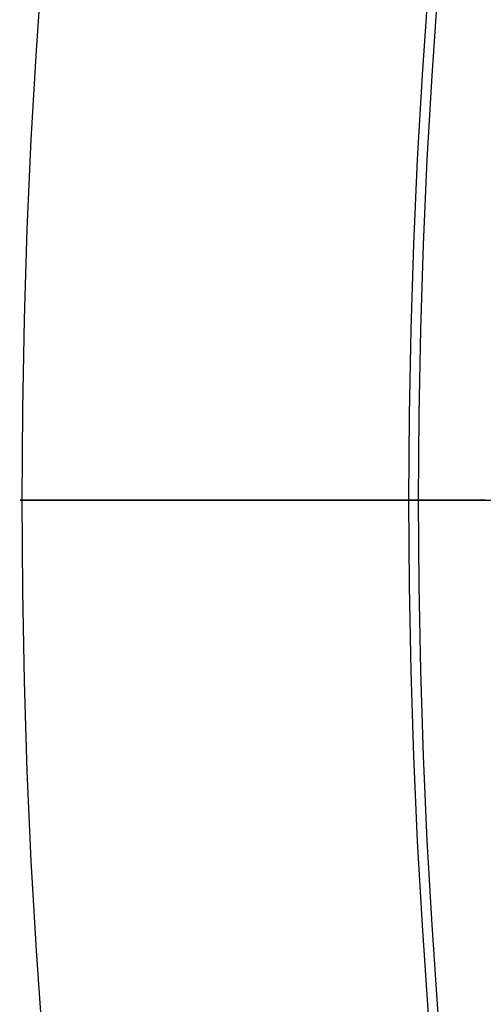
# Model space of a CAD drawing. Header units: millimetres. Extents: x -81 to 429, y -255 to 255.
# Tile 76 of 256: x -81 to -64, y -18 to 17. Entities that reach past the tile are written whole.
import ezdxf

# ---------------------------------------------------------------- set-up
doc = ezdxf.new("R2010")
doc.units = ezdxf.units.MM
doc.layers.add('Flora Ø50', color=5, linetype='Continuous', true_color=0x0000ff)

msp = doc.modelspace()

# ---------------------------------------------------------------- linework, layer by layer
at = {"layer": 'Flora Ø50'}
for centre, radius in [((174, 0, 374.187), 254.918), ((174, 0, 355.325), 240.858), ((174, 0, 345.703), 240.505)]:
    msp.add_circle(centre, radius, dxfattribs=at)
for points, weights, knots in [([(-66.858, 0, 355.325), (-82.45, 0, 358.374), (-80.918, 0, 374.187), (-79.387, 0, 390), (-63.5, 0, 390), (-56.283, 0, 390), (-49.067, 0, 390)], [1, 0.740405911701, 1, 0.740405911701, 1, 1, 1], [369.682222, 369.682222, 369.682222, 395.481502, 395.481502, 421.280782, 421.280782, 435.714096, 435.714096, 435.714096]), ([(-64.074, 0, 341.171), (-66.364, 0, 342.86), (-66.505, 0, 345.703), (-66.682, 0, 350.514), (-66.858, 0, 355.325)], [0.865590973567, 0.840598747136, 1, 1, 1], [349.654791, 349.654791, 349.654791, 354.934064, 354.934064, 369.682222, 369.682222, 369.682222])]:
    msp.add_rational_spline(points, weights, degree=2, knots=knots, dxfattribs=at)

doc.saveas('drawing.dxf')
